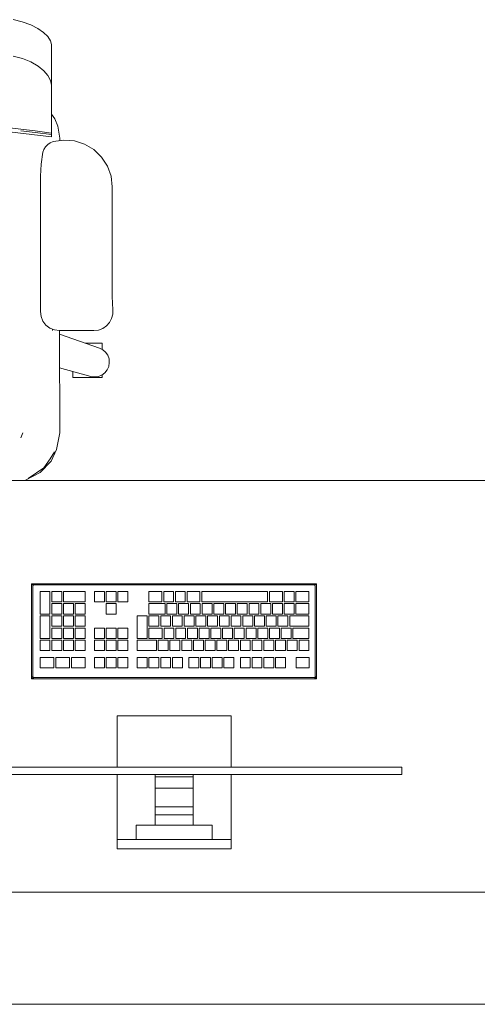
# Model space of a CAD drawing. Header units: millimetres. Extents: x -261 to 187, y -214 to 106.
# Tile 179 of 256: x -197.71 to -197.099, y -162.051 to -160.735. Entities that reach past the tile are written whole.
import ezdxf

# ---------------------------------------------------------------- set-up
doc = ezdxf.new("R2010")
doc.units = ezdxf.units.MM
doc.header["$LTSCALE"] = 0.005
doc.header["$MEASUREMENT"] = 0
for name, color, linetype, lineweight in [('IFC-Elemento construtivo genérico-Contorno', 9, 'Continuous', 5), ('IFC-Elemento de mobília-Contorno', 9, 'Continuous', 5), ('IFC-Laje-Contorno', 9, 'Continuous', 5), ('IFC-Parede-Contorno', 9, 'Continuous', 5)]:
    doc.layers.add(name, color=color, linetype=linetype, lineweight=lineweight)

msp = doc.modelspace()

# ---------------------------------------------------------------- linework, layer by layer
at = {"layer": 'IFC-Elemento construtivo genérico-Contorno', "lineweight": 5}
for p, q in [((-197.6945, -161.4888), (-197.6933, -161.49)), ((-197.6945, -161.6158), (-197.6945, -161.4888)), ((-197.6945, -161.4888), (-197.3136, -161.4888)), ((-197.6933, -161.49), (-197.6925, -161.4908)), ((-197.6929, -161.4919), (-197.6925, -161.4908)), ((-197.6929, -161.4919), (-197.6926, -161.4912)), ((-197.6929, -161.4919), (-197.6928, -161.4915)), ((-197.6929, -161.6126), (-197.6929, -161.4919)), ((-197.6928, -161.4915), (-197.6926, -161.4912)), ((-197.6926, -161.4912), (-197.6925, -161.4908)), ((-197.6925, -161.4908), (-197.6916, -161.4904)), ((-197.6925, -161.4908), (-197.6918, -161.4905)), ((-197.6918, -161.4905), (-197.6913, -161.4904)), ((-197.6916, -161.4904), (-197.6913, -161.4904)), ((-197.6913, -161.4904), (-197.3167, -161.4904)), ((-197.6831, -161.5293), (-197.6831, -161.4991)), ((-197.6831, -161.4991), (-197.6699, -161.4991)), ((-197.6699, -161.5293), (-197.6699, -161.4991)), ((-197.6674, -161.513), (-197.6674, -161.4991)), ((-197.6674, -161.4991), (-197.6542, -161.4991)), ((-197.6542, -161.513), (-197.6542, -161.4991)), ((-197.6518, -161.513), (-197.6518, -161.4991)), ((-197.6518, -161.4991), (-197.6228, -161.4991)), ((-197.6228, -161.513), (-197.6228, -161.4991)), ((-197.6103, -161.4991), (-197.5971, -161.4991)), ((-197.6103, -161.513), (-197.6103, -161.4991)), ((-197.5971, -161.513), (-197.5971, -161.4991)), ((-197.5947, -161.4991), (-197.5814, -161.4991)), ((-197.5947, -161.513), (-197.5947, -161.4991)), ((-197.5814, -161.513), (-197.5814, -161.4991)), ((-197.579, -161.4991), (-197.5657, -161.4991)), ((-197.579, -161.513), (-197.579, -161.4991)), ((-197.5657, -161.513), (-197.5657, -161.4991)), ((-197.5375, -161.513), (-197.5375, -161.4991)), ((-197.5375, -161.4991), (-197.5202, -161.4991)), ((-197.5202, -161.513), (-197.5202, -161.4991)), ((-197.5178, -161.513), (-197.5178, -161.4991)), ((-197.5178, -161.4991), (-197.5045, -161.4991)), ((-197.5045, -161.513), (-197.5045, -161.4991)), ((-197.5021, -161.513), (-197.5021, -161.4991)), ((-197.5021, -161.4991), (-197.4889, -161.4991)), ((-197.4889, -161.513), (-197.4889, -161.4991)), ((-197.4864, -161.513), (-197.4864, -161.4991)), ((-197.4864, -161.4991), (-197.4693, -161.4991)), ((-197.4693, -161.513), (-197.4693, -161.4991)), ((-197.4668, -161.513), (-197.4668, -161.4991)), ((-197.4668, -161.4991), (-197.3789, -161.4991)), ((-197.3789, -161.513), (-197.3789, -161.4991)), ((-197.3765, -161.513), (-197.3765, -161.4991)), ((-197.3765, -161.4991), (-197.3591, -161.4991)), ((-197.3591, -161.513), (-197.3591, -161.4991)), ((-197.3567, -161.513), (-197.3567, -161.4991)), ((-197.3567, -161.4991), (-197.3435, -161.4991)), ((-197.3435, -161.513), (-197.3435, -161.4991)), ((-197.341, -161.513), (-197.341, -161.4991)), ((-197.341, -161.4991), (-197.3237, -161.4991)), ((-197.3237, -161.513), (-197.3237, -161.4991)), ((-197.3167, -161.4904), (-197.316, -161.4907)), ((-197.316, -161.4907), (-197.3156, -161.4908)), ((-197.3156, -161.4908), (-197.3148, -161.49)), ((-197.3156, -161.4908), (-197.3153, -161.4915)), ((-197.3156, -161.4908), (-197.3151, -161.4919)), ((-197.3153, -161.4915), (-197.3151, -161.4919)), ((-197.3151, -161.6126), (-197.3151, -161.4919)), ((-197.3148, -161.49), (-197.3136, -161.4888)), ((-197.3136, -161.6158), (-197.3136, -161.4888)), ((-197.6674, -161.513), (-197.6542, -161.513)), ((-197.6518, -161.513), (-197.6228, -161.513)), ((-197.6103, -161.513), (-197.5971, -161.513)), ((-197.5947, -161.513), (-197.5814, -161.513)), ((-197.579, -161.513), (-197.5657, -161.513)), ((-197.5375, -161.513), (-197.5202, -161.513)), ((-197.5178, -161.513), (-197.5045, -161.513)), ((-197.5021, -161.513), (-197.4889, -161.513)), ((-197.4864, -161.513), (-197.4693, -161.513)), ((-197.4668, -161.513), (-197.3789, -161.513)), ((-197.3765, -161.513), (-197.3591, -161.513)), ((-197.3567, -161.513), (-197.3435, -161.513)), ((-197.341, -161.513), (-197.3237, -161.513)), ((-197.6674, -161.5293), (-197.6674, -161.5154)), ((-197.6674, -161.5154), (-197.6542, -161.5154)), ((-197.6542, -161.5293), (-197.6542, -161.5154)), ((-197.6518, -161.5293), (-197.6518, -161.5154)), ((-197.6518, -161.5154), (-197.6385, -161.5154)), ((-197.6385, -161.5293), (-197.6385, -161.5154)), ((-197.6361, -161.5293), (-197.6361, -161.5154)), ((-197.6361, -161.5154), (-197.6228, -161.5154)), ((-197.6228, -161.5293), (-197.6228, -161.5154)), ((-197.5947, -161.5293), (-197.5947, -161.5154)), ((-197.5947, -161.5154), (-197.5814, -161.5154)), ((-197.5814, -161.5293), (-197.5814, -161.5154)), ((-197.5375, -161.5293), (-197.5375, -161.5154)), ((-197.5375, -161.5154), (-197.5159, -161.5154)), ((-197.5159, -161.5293), (-197.5159, -161.5154)), ((-197.5135, -161.5293), (-197.5135, -161.5154)), ((-197.5135, -161.5154), (-197.5002, -161.5154)), ((-197.5002, -161.5293), (-197.5002, -161.5154)), ((-197.4978, -161.5293), (-197.4978, -161.5154)), ((-197.4978, -161.5154), (-197.4845, -161.5154)), ((-197.4845, -161.5293), (-197.4845, -161.5154)), ((-197.4821, -161.5293), (-197.4821, -161.5154)), ((-197.4821, -161.5154), (-197.4689, -161.5154)), ((-197.4689, -161.5293), (-197.4689, -161.5154)), ((-197.4664, -161.5293), (-197.4664, -161.5154)), ((-197.4664, -161.5154), (-197.4532, -161.5154)), ((-197.4532, -161.5293), (-197.4532, -161.5154)), ((-197.4508, -161.5293), (-197.4508, -161.5154)), ((-197.4508, -161.5154), (-197.4375, -161.5154)), ((-197.4375, -161.5293), (-197.4375, -161.5154)), ((-197.4351, -161.5293), (-197.4351, -161.5154)), ((-197.4351, -161.5154), (-197.4218, -161.5154)), ((-197.4218, -161.5293), (-197.4218, -161.5154)), ((-197.4194, -161.5293), (-197.4194, -161.5154)), ((-197.4194, -161.5154), (-197.4062, -161.5154)), ((-197.4062, -161.5293), (-197.4062, -161.5154)), ((-197.4037, -161.5293), (-197.4037, -161.5154)), ((-197.4037, -161.5154), (-197.3905, -161.5154)), ((-197.3905, -161.5293), (-197.3905, -161.5154)), ((-197.3881, -161.5293), (-197.3881, -161.5154)), ((-197.3881, -161.5154), (-197.3748, -161.5154)), ((-197.3748, -161.5293), (-197.3748, -161.5154)), ((-197.3724, -161.5293), (-197.3724, -161.5154)), ((-197.3724, -161.5154), (-197.3591, -161.5154)), ((-197.3591, -161.5293), (-197.3591, -161.5154)), ((-197.3567, -161.5293), (-197.3567, -161.5154)), ((-197.3567, -161.5154), (-197.3435, -161.5154)), ((-197.3435, -161.5293), (-197.3435, -161.5154)), ((-197.341, -161.5293), (-197.341, -161.5154)), ((-197.341, -161.5154), (-197.3237, -161.5154)), ((-197.3237, -161.5293), (-197.3237, -161.5154)), ((-197.6831, -161.5293), (-197.6699, -161.5293)), ((-197.6831, -161.5618), (-197.6831, -161.5317)), ((-197.6831, -161.5317), (-197.6699, -161.5317)), ((-197.6699, -161.5618), (-197.6699, -161.5317)), ((-197.6674, -161.5293), (-197.6542, -161.5293)), ((-197.6674, -161.5456), (-197.6674, -161.5317)), ((-197.6674, -161.5317), (-197.6542, -161.5317)), ((-197.6542, -161.5456), (-197.6542, -161.5317)), ((-197.6518, -161.5293), (-197.6385, -161.5293)), ((-197.6518, -161.5456), (-197.6518, -161.5317)), ((-197.6518, -161.5317), (-197.6385, -161.5317)), ((-197.6385, -161.5456), (-197.6385, -161.5317)), ((-197.6361, -161.5293), (-197.6228, -161.5293)), ((-197.6361, -161.5456), (-197.6361, -161.5317)), ((-197.6361, -161.5317), (-197.6228, -161.5317)), ((-197.6228, -161.5456), (-197.6228, -161.5317)), ((-197.5947, -161.5293), (-197.5814, -161.5293)), ((-197.5531, -161.5618), (-197.5531, -161.5317)), ((-197.5531, -161.5317), (-197.5399, -161.5317)), ((-197.5399, -161.5618), (-197.5399, -161.5317)), ((-197.5375, -161.5293), (-197.5159, -161.5293)), ((-197.5375, -161.5456), (-197.5375, -161.5317)), ((-197.5375, -161.5317), (-197.5242, -161.5317)), ((-197.5242, -161.5456), (-197.5242, -161.5317)), ((-197.5218, -161.5456), (-197.5218, -161.5317)), ((-197.5218, -161.5317), (-197.5085, -161.5317)), ((-197.5135, -161.5293), (-197.5002, -161.5293)), ((-197.5085, -161.5456), (-197.5085, -161.5317)), ((-197.5061, -161.5456), (-197.5061, -161.5317)), ((-197.5061, -161.5317), (-197.4929, -161.5317)), ((-197.4978, -161.5293), (-197.4845, -161.5293)), ((-197.4929, -161.5456), (-197.4929, -161.5317)), ((-197.4905, -161.5456), (-197.4905, -161.5317)), ((-197.4905, -161.5317), (-197.4772, -161.5317)), ((-197.4821, -161.5293), (-197.4689, -161.5293)), ((-197.4772, -161.5456), (-197.4772, -161.5317)), ((-197.4748, -161.5456), (-197.4748, -161.5317)), ((-197.4748, -161.5317), (-197.4615, -161.5317)), ((-197.4664, -161.5293), (-197.4532, -161.5293)), ((-197.4615, -161.5456), (-197.4615, -161.5317)), ((-197.4591, -161.5456), (-197.4591, -161.5317)), ((-197.4591, -161.5317), (-197.4458, -161.5317)), ((-197.4508, -161.5293), (-197.4375, -161.5293)), ((-197.4458, -161.5456), (-197.4458, -161.5317)), ((-197.4434, -161.5456), (-197.4434, -161.5317)), ((-197.4434, -161.5317), (-197.4302, -161.5317)), ((-197.4351, -161.5293), (-197.4218, -161.5293)), ((-197.4302, -161.5456), (-197.4302, -161.5317)), ((-197.4278, -161.5456), (-197.4278, -161.5317)), ((-197.4278, -161.5317), (-197.4145, -161.5317)), ((-197.4194, -161.5293), (-197.4062, -161.5293)), ((-197.4145, -161.5456), (-197.4145, -161.5317)), ((-197.4121, -161.5456), (-197.4121, -161.5317)), ((-197.4121, -161.5317), (-197.3988, -161.5317)), ((-197.4037, -161.5293), (-197.3905, -161.5293)), ((-197.3988, -161.5456), (-197.3988, -161.5317)), ((-197.3964, -161.5456), (-197.3964, -161.5317)), ((-197.3964, -161.5317), (-197.3831, -161.5317)), ((-197.3881, -161.5293), (-197.3748, -161.5293)), ((-197.3831, -161.5456), (-197.3831, -161.5317)), ((-197.3807, -161.5456), (-197.3807, -161.5317)), ((-197.3807, -161.5317), (-197.3675, -161.5317)), ((-197.3724, -161.5293), (-197.3591, -161.5293)), ((-197.3675, -161.5456), (-197.3675, -161.5317)), ((-197.3651, -161.5456), (-197.3651, -161.5317)), ((-197.3651, -161.5317), (-197.3518, -161.5317)), ((-197.3567, -161.5293), (-197.3435, -161.5293)), ((-197.3518, -161.5456), (-197.3518, -161.5317)), ((-197.3494, -161.5456), (-197.3494, -161.5317)), ((-197.3494, -161.5317), (-197.3237, -161.5317)), ((-197.341, -161.5293), (-197.3237, -161.5293)), ((-197.3237, -161.5456), (-197.3237, -161.5317)), ((-197.6674, -161.5456), (-197.6542, -161.5456)), ((-197.6674, -161.5618), (-197.6674, -161.548)), ((-197.6674, -161.548), (-197.6542, -161.548)), ((-197.6542, -161.5618), (-197.6542, -161.548)), ((-197.6518, -161.5456), (-197.6385, -161.5456)), ((-197.6518, -161.5618), (-197.6518, -161.548)), ((-197.6518, -161.548), (-197.6385, -161.548)), ((-197.6385, -161.5618), (-197.6385, -161.548)), ((-197.6361, -161.5456), (-197.6228, -161.5456)), ((-197.6361, -161.5618), (-197.6361, -161.548)), ((-197.6361, -161.548), (-197.6228, -161.548)), ((-197.6228, -161.5618), (-197.6228, -161.548)), ((-197.6103, -161.548), (-197.5971, -161.548)), ((-197.6103, -161.5618), (-197.6103, -161.548)), ((-197.5971, -161.5618), (-197.5971, -161.548)), ((-197.5947, -161.548), (-197.5814, -161.548)), ((-197.5947, -161.5618), (-197.5947, -161.548)), ((-197.5814, -161.5618), (-197.5814, -161.548)), ((-197.579, -161.548), (-197.5657, -161.548)), ((-197.579, -161.5618), (-197.579, -161.548)), ((-197.5657, -161.5618), (-197.5657, -161.548)), ((-197.5375, -161.5456), (-197.5242, -161.5456)), ((-197.5375, -161.5618), (-197.5375, -161.548)), ((-197.5375, -161.548), (-197.5198, -161.548)), ((-197.5218, -161.5456), (-197.5085, -161.5456)), ((-197.5198, -161.5618), (-197.5198, -161.548)), ((-197.5174, -161.5618), (-197.5174, -161.548)), ((-197.5174, -161.548), (-197.5042, -161.548)), ((-197.5061, -161.5456), (-197.4929, -161.5456)), ((-197.5042, -161.5618), (-197.5042, -161.548)), ((-197.5018, -161.5618), (-197.5018, -161.548)), ((-197.5018, -161.548), (-197.4885, -161.548)), ((-197.4905, -161.5456), (-197.4772, -161.5456)), ((-197.4885, -161.5618), (-197.4885, -161.548)), ((-197.4861, -161.5618), (-197.4861, -161.548)), ((-197.4861, -161.548), (-197.4728, -161.548)), ((-197.4748, -161.5456), (-197.4615, -161.5456)), ((-197.4728, -161.5618), (-197.4728, -161.548)), ((-197.4704, -161.5618), (-197.4704, -161.548)), ((-197.4704, -161.548), (-197.4571, -161.548)), ((-197.4591, -161.5456), (-197.4458, -161.5456)), ((-197.4571, -161.5618), (-197.4571, -161.548)), ((-197.4547, -161.5618), (-197.4547, -161.548)), ((-197.4547, -161.548), (-197.4415, -161.548)), ((-197.4434, -161.5456), (-197.4302, -161.5456)), ((-197.4415, -161.5618), (-197.4415, -161.548)), ((-197.439, -161.5618), (-197.439, -161.548)), ((-197.439, -161.548), (-197.4258, -161.548)), ((-197.4278, -161.5456), (-197.4145, -161.5456)), ((-197.4258, -161.5618), (-197.4258, -161.548)), ((-197.4234, -161.5618), (-197.4234, -161.548)), ((-197.4234, -161.548), (-197.4101, -161.548)), ((-197.4121, -161.5456), (-197.3988, -161.5456)), ((-197.4101, -161.5618), (-197.4101, -161.548)), ((-197.4077, -161.5618), (-197.4077, -161.548)), ((-197.4077, -161.548), (-197.3944, -161.548)), ((-197.3964, -161.5456), (-197.3831, -161.5456)), ((-197.3944, -161.5618), (-197.3944, -161.548)), ((-197.392, -161.5618), (-197.392, -161.548)), ((-197.392, -161.548), (-197.3788, -161.548)), ((-197.3807, -161.5456), (-197.3675, -161.5456)), ((-197.3788, -161.5618), (-197.3788, -161.548)), ((-197.3763, -161.5618), (-197.3763, -161.548)), ((-197.3763, -161.548), (-197.3631, -161.548)), ((-197.3651, -161.5456), (-197.3518, -161.5456)), ((-197.3631, -161.5618), (-197.3631, -161.548)), ((-197.3607, -161.5618), (-197.3607, -161.548)), ((-197.3607, -161.548), (-197.3474, -161.548)), ((-197.3494, -161.5456), (-197.3237, -161.5456)), ((-197.3474, -161.5618), (-197.3474, -161.548)), ((-197.345, -161.5618), (-197.345, -161.548)), ((-197.345, -161.548), (-197.3237, -161.548)), ((-197.3237, -161.5618), (-197.3237, -161.548)), ((-197.6831, -161.5618), (-197.6699, -161.5618)), ((-197.6831, -161.5781), (-197.6831, -161.5643)), ((-197.6831, -161.5643), (-197.6699, -161.5643)), ((-197.6699, -161.5781), (-197.6699, -161.5643)), ((-197.6674, -161.5618), (-197.6542, -161.5618)), ((-197.6674, -161.5781), (-197.6674, -161.5643)), ((-197.6674, -161.5643), (-197.6542, -161.5643)), ((-197.6542, -161.5781), (-197.6542, -161.5643)), ((-197.6518, -161.5618), (-197.6385, -161.5618)), ((-197.6518, -161.5781), (-197.6518, -161.5643)), ((-197.6518, -161.5643), (-197.6385, -161.5643)), ((-197.6385, -161.5781), (-197.6385, -161.5643)), ((-197.6361, -161.5618), (-197.6228, -161.5618)), ((-197.6361, -161.5781), (-197.6361, -161.5643)), ((-197.6361, -161.5643), (-197.6228, -161.5643)), ((-197.6228, -161.5781), (-197.6228, -161.5643)), ((-197.6103, -161.5618), (-197.5971, -161.5618)), ((-197.6103, -161.5781), (-197.6103, -161.5643)), ((-197.6103, -161.5643), (-197.5971, -161.5643)), ((-197.5971, -161.5781), (-197.5971, -161.5643)), ((-197.5947, -161.5618), (-197.5814, -161.5618)), ((-197.5947, -161.5781), (-197.5947, -161.5643)), ((-197.5947, -161.5643), (-197.5814, -161.5643)), ((-197.5814, -161.5781), (-197.5814, -161.5643)), ((-197.579, -161.5618), (-197.5657, -161.5618)), ((-197.579, -161.5781), (-197.579, -161.5643)), ((-197.579, -161.5643), (-197.5657, -161.5643)), ((-197.5657, -161.5781), (-197.5657, -161.5643)), ((-197.5531, -161.5618), (-197.5399, -161.5618)), ((-197.5531, -161.5781), (-197.5531, -161.5643)), ((-197.5531, -161.5643), (-197.5275, -161.5643)), ((-197.5375, -161.5618), (-197.5198, -161.5618)), ((-197.5275, -161.5781), (-197.5275, -161.5643)), ((-197.5251, -161.5781), (-197.5251, -161.5643)), ((-197.5251, -161.5643), (-197.5118, -161.5643)), ((-197.5174, -161.5618), (-197.5042, -161.5618)), ((-197.5118, -161.5781), (-197.5118, -161.5643)), ((-197.5094, -161.5781), (-197.5094, -161.5643)), ((-197.5094, -161.5643), (-197.4961, -161.5643)), ((-197.5018, -161.5618), (-197.4885, -161.5618)), ((-197.4961, -161.5781), (-197.4961, -161.5643)), ((-197.4937, -161.5781), (-197.4937, -161.5643)), ((-197.4937, -161.5643), (-197.4804, -161.5643)), ((-197.4861, -161.5618), (-197.4728, -161.5618)), ((-197.4804, -161.5781), (-197.4804, -161.5643)), ((-197.478, -161.5781), (-197.478, -161.5643)), ((-197.478, -161.5643), (-197.4648, -161.5643)), ((-197.4704, -161.5618), (-197.4571, -161.5618)), ((-197.4648, -161.5781), (-197.4648, -161.5643)), ((-197.4623, -161.5781), (-197.4623, -161.5643)), ((-197.4623, -161.5643), (-197.4491, -161.5643)), ((-197.4547, -161.5618), (-197.4415, -161.5618)), ((-197.4491, -161.5781), (-197.4491, -161.5643)), ((-197.4467, -161.5781), (-197.4467, -161.5643)), ((-197.4467, -161.5643), (-197.4334, -161.5643)), ((-197.439, -161.5618), (-197.4258, -161.5618)), ((-197.4334, -161.5781), (-197.4334, -161.5643)), ((-197.431, -161.5781), (-197.431, -161.5643)), ((-197.431, -161.5643), (-197.4177, -161.5643)), ((-197.4234, -161.5618), (-197.4101, -161.5618)), ((-197.4177, -161.5781), (-197.4177, -161.5643)), ((-197.4153, -161.5781), (-197.4153, -161.5643)), ((-197.4153, -161.5643), (-197.4021, -161.5643)), ((-197.4077, -161.5618), (-197.3944, -161.5618)), ((-197.4021, -161.5781), (-197.4021, -161.5643)), ((-197.3996, -161.5781), (-197.3996, -161.5643)), ((-197.3996, -161.5643), (-197.3864, -161.5643)), ((-197.392, -161.5618), (-197.3788, -161.5618)), ((-197.3864, -161.5781), (-197.3864, -161.5643)), ((-197.384, -161.5781), (-197.384, -161.5643)), ((-197.384, -161.5643), (-197.3707, -161.5643)), ((-197.3763, -161.5618), (-197.3631, -161.5618)), ((-197.3707, -161.5781), (-197.3707, -161.5643)), ((-197.3683, -161.5781), (-197.3683, -161.5643)), ((-197.3683, -161.5643), (-197.355, -161.5643)), ((-197.3607, -161.5618), (-197.3474, -161.5618)), ((-197.355, -161.5781), (-197.355, -161.5643)), ((-197.3526, -161.5781), (-197.3526, -161.5643)), ((-197.3526, -161.5643), (-197.3394, -161.5643)), ((-197.345, -161.5618), (-197.3237, -161.5618)), ((-197.3394, -161.5781), (-197.3394, -161.5643)), ((-197.3369, -161.5781), (-197.3369, -161.5643)), ((-197.3369, -161.5643), (-197.3237, -161.5643)), ((-197.3237, -161.5781), (-197.3237, -161.5643)), ((-197.6831, -161.5781), (-197.6699, -161.5781)), ((-197.6674, -161.5781), (-197.6542, -161.5781)), ((-197.6518, -161.5781), (-197.6385, -161.5781)), ((-197.6361, -161.5781), (-197.6228, -161.5781)), ((-197.6103, -161.5781), (-197.5971, -161.5781)), ((-197.5947, -161.5781), (-197.5814, -161.5781)), ((-197.579, -161.5781), (-197.5657, -161.5781)), ((-197.5531, -161.5781), (-197.5275, -161.5781)), ((-197.5251, -161.5781), (-197.5118, -161.5781)), ((-197.5094, -161.5781), (-197.4961, -161.5781)), ((-197.4937, -161.5781), (-197.4804, -161.5781)), ((-197.478, -161.5781), (-197.4648, -161.5781)), ((-197.4623, -161.5781), (-197.4491, -161.5781)), ((-197.4467, -161.5781), (-197.4334, -161.5781)), ((-197.431, -161.5781), (-197.4177, -161.5781)), ((-197.4153, -161.5781), (-197.4021, -161.5781)), ((-197.3996, -161.5781), (-197.3864, -161.5781)), ((-197.384, -161.5781), (-197.3707, -161.5781)), ((-197.3683, -161.5781), (-197.355, -161.5781)), ((-197.3526, -161.5781), (-197.3394, -161.5781)), ((-197.3369, -161.5781), (-197.3237, -161.5781)), ((-197.6831, -161.5872), (-197.6647, -161.5872)), ((-197.6831, -161.6011), (-197.6831, -161.5872)), ((-197.6647, -161.6011), (-197.6647, -161.5872)), ((-197.6622, -161.5872), (-197.6438, -161.5872)), ((-197.6622, -161.6011), (-197.6622, -161.5872)), ((-197.6438, -161.6011), (-197.6438, -161.5872)), ((-197.6412, -161.6011), (-197.6412, -161.5872)), ((-197.6412, -161.5872), (-197.6228, -161.5872)), ((-197.6228, -161.6011), (-197.6228, -161.5872)), ((-197.6103, -161.6011), (-197.6103, -161.5872)), ((-197.6103, -161.5872), (-197.5971, -161.5872)), ((-197.5971, -161.6011), (-197.5971, -161.5872)), ((-197.5947, -161.6011), (-197.5947, -161.5872)), ((-197.5947, -161.5872), (-197.5814, -161.5872)), ((-197.5814, -161.6011), (-197.5814, -161.5872)), ((-197.579, -161.6011), (-197.579, -161.5872)), ((-197.579, -161.5872), (-197.5657, -161.5872)), ((-197.5657, -161.6011), (-197.5657, -161.5872)), ((-197.5531, -161.6011), (-197.5531, -161.5872)), ((-197.5531, -161.5872), (-197.5399, -161.5872)), ((-197.5399, -161.6011), (-197.5399, -161.5872)), ((-197.5375, -161.6011), (-197.5375, -161.5872)), ((-197.5375, -161.5872), (-197.5242, -161.5872)), ((-197.5242, -161.6011), (-197.5242, -161.5872)), ((-197.5218, -161.6011), (-197.5218, -161.5872)), ((-197.5218, -161.5872), (-197.5085, -161.5872)), ((-197.5085, -161.6011), (-197.5085, -161.5872)), ((-197.5061, -161.6011), (-197.5061, -161.5872)), ((-197.5061, -161.5872), (-197.4928, -161.5872)), ((-197.4928, -161.6011), (-197.4928, -161.5872)), ((-197.4842, -161.6011), (-197.4842, -161.5872)), ((-197.4842, -161.5872), (-197.471, -161.5872)), ((-197.471, -161.6011), (-197.471, -161.5872)), ((-197.4686, -161.6011), (-197.4686, -161.5872)), ((-197.4686, -161.5872), (-197.4553, -161.5872)), ((-197.4553, -161.6011), (-197.4553, -161.5872)), ((-197.4529, -161.6011), (-197.4529, -161.5872)), ((-197.4529, -161.5872), (-197.4396, -161.5872)), ((-197.4396, -161.6011), (-197.4396, -161.5872)), ((-197.4372, -161.6011), (-197.4372, -161.5872)), ((-197.4372, -161.5872), (-197.4239, -161.5872)), ((-197.4239, -161.6011), (-197.4239, -161.5872)), ((-197.4153, -161.6011), (-197.4153, -161.5872)), ((-197.4153, -161.5872), (-197.4021, -161.5872)), ((-197.4021, -161.6011), (-197.4021, -161.5872)), ((-197.3996, -161.6011), (-197.3996, -161.5872)), ((-197.3996, -161.5872), (-197.3864, -161.5872)), ((-197.3864, -161.6011), (-197.3864, -161.5872)), ((-197.384, -161.6011), (-197.384, -161.5872)), ((-197.384, -161.5872), (-197.3707, -161.5872)), ((-197.3707, -161.6011), (-197.3707, -161.5872)), ((-197.3683, -161.6011), (-197.3683, -161.5872)), ((-197.3683, -161.5872), (-197.355, -161.5872)), ((-197.355, -161.6011), (-197.355, -161.5872)), ((-197.3409, -161.6011), (-197.3409, -161.5872)), ((-197.3409, -161.5872), (-197.3232, -161.5872)), ((-197.3232, -161.6011), (-197.3232, -161.5872)), ((-197.6831, -161.6011), (-197.6647, -161.6011)), ((-197.6622, -161.6011), (-197.6438, -161.6011)), ((-197.6412, -161.6011), (-197.6228, -161.6011)), ((-197.6103, -161.6011), (-197.5971, -161.6011)), ((-197.5947, -161.6011), (-197.5814, -161.6011)), ((-197.579, -161.6011), (-197.5657, -161.6011)), ((-197.5531, -161.6011), (-197.5399, -161.6011)), ((-197.5375, -161.6011), (-197.5242, -161.6011)), ((-197.5218, -161.6011), (-197.5085, -161.6011)), ((-197.5061, -161.6011), (-197.4928, -161.6011)), ((-197.4842, -161.6011), (-197.471, -161.6011)), ((-197.4686, -161.6011), (-197.4553, -161.6011)), ((-197.4529, -161.6011), (-197.4396, -161.6011)), ((-197.4372, -161.6011), (-197.4239, -161.6011)), ((-197.4153, -161.6011), (-197.4021, -161.6011)), ((-197.3996, -161.6011), (-197.3864, -161.6011)), ((-197.384, -161.6011), (-197.3707, -161.6011)), ((-197.3683, -161.6011), (-197.355, -161.6011)), ((-197.3409, -161.6011), (-197.3232, -161.6011)), ((-197.6945, -161.6158), (-197.6933, -161.6145)), ((-197.6945, -161.6158), (-197.3136, -161.6158)), ((-197.6933, -161.6132), (-197.6929, -161.6126)), ((-197.6933, -161.6132), (-197.6931, -161.6129)), ((-197.6933, -161.6145), (-197.6925, -161.6137)), ((-197.6931, -161.6129), (-197.6929, -161.6126)), ((-197.6929, -161.6126), (-197.6925, -161.6137)), ((-197.6929, -161.6126), (-197.6929, -161.6128)), ((-197.6929, -161.6128), (-197.6928, -161.613)), ((-197.6928, -161.613), (-197.6925, -161.6137)), ((-197.6927, -161.6148), (-197.6913, -161.6142)), ((-197.6925, -161.6137), (-197.6921, -161.6139)), ((-197.6921, -161.6139), (-197.6913, -161.6142)), ((-197.6921, -161.6139), (-197.6918, -161.614)), ((-197.692, -161.6145), (-197.6913, -161.6142)), ((-197.6918, -161.614), (-197.6913, -161.6142)), ((-197.6913, -161.6142), (-197.3167, -161.6142)), ((-197.3167, -161.6142), (-197.3156, -161.6137)), ((-197.3164, -161.6143), (-197.3154, -161.6148)), ((-197.3164, -161.6143), (-197.3161, -161.6145)), ((-197.3161, -161.6145), (-197.3154, -161.6148)), ((-197.3156, -161.6137), (-197.3155, -161.6134)), ((-197.3156, -161.6137), (-197.3148, -161.6145)), ((-197.3155, -161.6134), (-197.3151, -161.6126)), ((-197.3155, -161.6134), (-197.3153, -161.613)), ((-197.3153, -161.613), (-197.3151, -161.6126)), ((-197.3151, -161.6126), (-197.3148, -161.6132)), ((-197.3151, -161.6126), (-197.3145, -161.6139)), ((-197.3148, -161.6132), (-197.3145, -161.6139)), ((-197.3148, -161.6145), (-197.3136, -161.6158)), ((-197.5802, -161.734), (-197.5802, -161.6654)), ((-197.5802, -161.6654), (-197.4278, -161.6654)), ((-197.4278, -161.734), (-197.4278, -161.6654)), ((-197.8025, -161.734), (-197.2056, -161.734)), ((-197.2056, -161.734), (-197.204, -161.734)), ((-197.204, -161.734), (-197.2024, -161.734)), ((-197.2024, -161.734), (-197.2011, -161.734)), ((-197.2011, -161.734), (-197.2001, -161.734)), ((-197.2001, -161.734), (-197.1995, -161.734)), ((-197.1995, -161.734), (-197.1993, -161.734)), ((-197.1993, -161.7435), (-197.1993, -161.734)), ((-197.8025, -161.7435), (-197.2056, -161.7435)), ((-197.5802, -161.8241), (-197.5802, -161.7435)), ((-197.5294, -161.7467), (-197.5294, -161.7435)), ((-197.5294, -161.7467), (-197.4786, -161.7467)), ((-197.5294, -161.7618), (-197.5294, -161.7467)), ((-197.4786, -161.7467), (-197.4786, -161.7435)), ((-197.4786, -161.7618), (-197.4786, -161.7467)), ((-197.4278, -161.8241), (-197.4278, -161.7435)), ((-197.2056, -161.7435), (-197.204, -161.7435)), ((-197.204, -161.7435), (-197.2024, -161.7435)), ((-197.2024, -161.7435), (-197.2011, -161.7435)), ((-197.2011, -161.7435), (-197.2001, -161.7435)), ((-197.2001, -161.7435), (-197.1995, -161.7435)), ((-197.1995, -161.7435), (-197.1993, -161.7435)), ((-197.5294, -161.7868), (-197.5294, -161.7618)), ((-197.5294, -161.7618), (-197.4786, -161.7618)), ((-197.4786, -161.7868), (-197.4786, -161.7618)), ((-197.5294, -161.7977), (-197.5294, -161.7868)), ((-197.5294, -161.7868), (-197.4786, -161.7868)), ((-197.4786, -161.7977), (-197.4786, -161.7868)), ((-197.5294, -161.7977), (-197.4786, -161.7977)), ((-197.5294, -161.8012), (-197.5294, -161.7977)), ((-197.5294, -161.8058), (-197.5294, -161.8012)), ((-197.4786, -161.8012), (-197.4786, -161.7969)), ((-197.4786, -161.8058), (-197.4786, -161.8012)), ((-197.5548, -161.8305), (-197.5548, -161.8114)), ((-197.5548, -161.8114), (-197.4532, -161.8114)), ((-197.5294, -161.8114), (-197.5294, -161.8058)), ((-197.4786, -161.8114), (-197.4786, -161.8058)), ((-197.4532, -161.8305), (-197.4532, -161.8114)), ((-197.5802, -161.8257), (-197.5802, -161.8241)), ((-197.5802, -161.8273), (-197.5802, -161.8257)), ((-197.5802, -161.8286), (-197.5802, -161.8273)), ((-197.5802, -161.8296), (-197.5802, -161.8286)), ((-197.5802, -161.8302), (-197.5802, -161.8296)), ((-197.5802, -161.8305), (-197.5802, -161.8302)), ((-197.4278, -161.8257), (-197.4278, -161.8241)), ((-197.4278, -161.8273), (-197.4278, -161.8257)), ((-197.4278, -161.8286), (-197.4278, -161.8273)), ((-197.4278, -161.8296), (-197.4278, -161.8286)), ((-197.4278, -161.8302), (-197.4278, -161.8296)), ((-197.4278, -161.8305), (-197.4278, -161.8302)), ((-197.5802, -161.8431), (-197.5802, -161.8305)), ((-197.5802, -161.8305), (-197.4278, -161.8305)), ((-197.5802, -161.8431), (-197.4278, -161.8431)), ((-197.4278, -161.8431), (-197.4278, -161.8305))]:
    msp.add_line(p, q, dxfattribs=at)
at = {"layer": 'IFC-Elemento de mobília-Contorno', "lineweight": 5}
for p, q in [((-197.7191, -160.7351), (-197.7068, -160.738)), ((-197.7068, -160.738), (-197.6956, -160.742)), ((-197.6956, -160.742), (-197.686, -160.7469)), ((-197.686, -160.7469), (-197.6783, -160.7522)), ((-197.6783, -160.7522), (-197.6726, -160.7578)), ((-197.6726, -160.7578), (-197.669, -160.7632)), ((-197.669, -160.7632), (-197.6678, -160.7684)), ((-197.6678, -160.8224), (-197.6678, -160.7684)), ((-197.7191, -160.7837), (-197.7065, -160.7869)), ((-197.7065, -160.7869), (-197.6953, -160.7916)), ((-197.6953, -160.7916), (-197.6858, -160.7972)), ((-197.6858, -160.7972), (-197.6781, -160.8034)), ((-197.6781, -160.8034), (-197.6725, -160.8099)), ((-197.6725, -160.8099), (-197.669, -160.8163)), ((-197.669, -160.8163), (-197.6678, -160.8224)), ((-197.6678, -160.8399), (-197.6678, -160.8224)), ((-197.6678, -160.8548), (-197.6678, -160.8399)), ((-197.6678, -160.8669), (-197.6678, -160.8548)), ((-197.6678, -160.8613), (-197.6633, -160.8677)), ((-197.6678, -160.8761), (-197.6678, -160.8669)), ((-197.6633, -160.8677), (-197.6594, -160.8773)), ((-197.7859, -160.8773), (-197.6678, -160.8917)), ((-197.7502, -160.8766), (-197.6897, -160.8838)), ((-197.6678, -160.8825), (-197.6678, -160.8761)), ((-197.6678, -160.8859), (-197.6678, -160.8825)), ((-197.6594, -160.8773), (-197.6568, -160.8936)), ((-197.709, -160.8837), (-197.6897, -160.886)), ((-197.6897, -160.8838), (-197.6678, -160.8867)), ((-197.6897, -160.886), (-197.6678, -160.8887)), ((-197.6678, -160.8865), (-197.6678, -160.8859)), ((-197.6678, -160.8867), (-197.6678, -160.8865)), ((-197.6678, -160.887), (-197.6678, -160.8867)), ((-197.6678, -160.8887), (-197.6678, -160.887)), ((-197.6678, -160.891), (-197.6678, -160.8887)), ((-197.6678, -160.8917), (-197.6678, -160.891)), ((-197.6656, -160.898), (-197.6514, -160.8959)), ((-197.6568, -160.8967), (-197.6568, -160.8936)), ((-197.6514, -160.8959), (-197.6371, -160.897)), ((-197.6792, -160.9123), (-197.6779, -160.9084)), ((-197.6779, -160.9084), (-197.6757, -160.9048)), ((-197.6757, -160.9048), (-197.6729, -160.9018)), ((-197.6729, -160.9018), (-197.6694, -160.8995)), ((-197.6694, -160.8995), (-197.6656, -160.898)), ((-197.6371, -160.897), (-197.6235, -160.9014)), ((-197.6235, -160.9014), (-197.6111, -160.9087)), ((-197.6111, -160.9087), (-197.6008, -160.9187)), ((-197.6818, -160.9281), (-197.6792, -160.9123)), ((-197.6008, -160.9187), (-197.5931, -160.9307)), ((-197.6826, -160.9441), (-197.6818, -160.9281)), ((-197.5931, -160.9307), (-197.5882, -160.9442)), ((-197.6826, -161.1252), (-197.6826, -160.9441)), ((-197.5882, -160.9442), (-197.5866, -160.9585)), ((-197.5866, -161.105), (-197.5866, -160.9585)), ((-197.5866, -161.105), (-197.5864, -161.1138)), ((-197.5864, -161.1138), (-197.5857, -161.1226)), ((-197.6826, -161.1252), (-197.6818, -161.1318)), ((-197.6818, -161.1318), (-197.6792, -161.1379)), ((-197.5874, -161.1345), (-197.5858, -161.1287)), ((-197.5858, -161.1287), (-197.5857, -161.1226)), ((-197.6792, -161.1379), (-197.6752, -161.1431)), ((-197.6752, -161.1431), (-197.6699, -161.1472)), ((-197.5993, -161.1477), (-197.5943, -161.1443)), ((-197.5943, -161.1443), (-197.5902, -161.1399)), ((-197.5902, -161.1399), (-197.5874, -161.1345)), ((-197.6699, -161.1472), (-197.6638, -161.1497)), ((-197.6663, -161.1503), (-197.6663, -161.1487)), ((-197.6638, -161.1497), (-197.6572, -161.1506)), ((-197.6572, -161.1506), (-197.611, -161.1506)), ((-197.6572, -161.1506), (-197.6572, -161.1554)), ((-197.6572, -161.1554), (-197.6037, -161.1739)), ((-197.6572, -161.1554), (-197.6568, -161.2873)), ((-197.611, -161.1506), (-197.605, -161.1499)), ((-197.605, -161.1499), (-197.5993, -161.1477)), ((-197.6228, -161.1673), (-197.5999, -161.1673)), ((-197.5999, -161.1681), (-197.5999, -161.1673)), ((-197.5999, -161.1704), (-197.5999, -161.1681)), ((-197.5999, -161.174), (-197.5999, -161.1704)), ((-197.6037, -161.1739), (-197.5992, -161.1762)), ((-197.5999, -161.1758), (-197.5999, -161.174)), ((-197.5992, -161.1762), (-197.5954, -161.1795)), ((-197.5954, -161.1795), (-197.5926, -161.1836)), ((-197.5926, -161.1836), (-197.5909, -161.1884)), ((-197.5934, -161.203), (-197.5913, -161.1984)), ((-197.5913, -161.1984), (-197.5905, -161.1934)), ((-197.5909, -161.1884), (-197.5905, -161.1934)), ((-197.6571, -161.2004), (-197.6154, -161.2117)), ((-197.6395, -161.2064), (-197.6395, -161.2051)), ((-197.6395, -161.2101), (-197.6395, -161.2064)), ((-197.6395, -161.2124), (-197.6395, -161.2101)), ((-197.6154, -161.2117), (-197.6104, -161.2123)), ((-197.6104, -161.2123), (-197.6054, -161.2117)), ((-197.6054, -161.2117), (-197.6007, -161.2099)), ((-197.6007, -161.2099), (-197.5966, -161.2069)), ((-197.5999, -161.2101), (-197.5999, -161.2093)), ((-197.5999, -161.2124), (-197.5999, -161.2101)), ((-197.5966, -161.2069), (-197.5934, -161.203)), ((-197.6395, -161.2131), (-197.6395, -161.2124)), ((-197.6395, -161.2131), (-197.5999, -161.2131)), ((-197.5999, -161.2131), (-197.5999, -161.2124)), ((-197.7087, -161.2939), (-197.706, -161.2873)), ((-197.6611, -161.3093), (-197.6568, -161.2873)), ((-197.6697, -161.3217), (-197.6636, -161.3125)), ((-197.6682, -161.3249), (-197.6611, -161.3093)), ((-197.6829, -161.3403), (-197.6682, -161.3249)), ((-197.6779, -161.3338), (-197.6697, -161.3217)), ((-197.7024, -161.3506), (-197.6829, -161.3403)), ((-197.6992, -161.3481), (-197.6779, -161.3338)), ((-197.7034, -161.3508), (-197.7024, -161.3506))]:
    msp.add_line(p, q, dxfattribs=at)
at = {"layer": 'IFC-Laje-Contorno', "lineweight": 5}
msp.add_line((-198.9353, -161.3508), (-192.8691, -161.3508), dxfattribs=at)
at = {"layer": 'IFC-Parede-Contorno', "lineweight": 5}
for p, q in [((-199.1117, -161.9007), (-195.7609, -161.9007)), ((-205.6369, -162.0507), (-191.6073, -162.0507))]:
    msp.add_line(p, q, dxfattribs=at)

doc.saveas('drawing.dxf')
